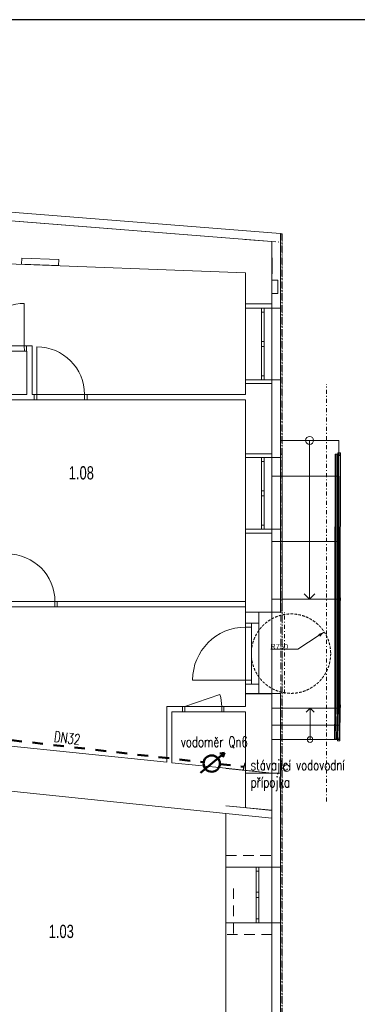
# Model space of a CAD drawing. Header units: millimetres. Extents: x 28262 to 240133, y -152087 to 56534.
# Tile 44 of 107: x 52919 to 59303, y 3562 to 22155. Entities that reach past the tile are written whole.
import ezdxf

# ---------------------------------------------------------------- set-up
doc = ezdxf.new("R2010")
doc.units = ezdxf.units.MM
doc.header["$MEASUREMENT"] = 0
for name, pattern in [('Čerchovaná M', [225, 125, -42.5, 15, -42.5]), ('Čerchovaná S', [175, 75, -42.5, 15, -42.5]), ('Čárkovaná', [325, 200, -125]), ('čárkovaná 3', [75, 50, -25]), ('Čárkovaná M', [400, 200, -200])]:
    doc.linetypes.add(name, pattern=pattern)
doc.layers.get('0').update_dxf_attribs({"lineweight": 9})
for name, color, linetype, lineweight in [('--písmo', 7, 'Continuous', 25), ('--V_ARM', 170, 'Continuous', 50), ('--V_STUD_N', 5, 'Čárkovaná M', 50), ('--VODA POPIS', 7, 'Continuous', 25), ('2D prvky - obecné', 7, 'Continuous', 9), ('Konstrukce - nosné', 7, 'Continuous', 9), ('Nové_0', 7, 'Continuous', 9), ('Nové_2D prvky - obecné', 7, 'Continuous', 9), ('Nové_3D prvky fasada stavajici', 7, 'Continuous', 13), ('Nové_Konstrukce - nenosné', 7, 'Continuous', 13), ('Nové_Konstrukce - nosné', 7, 'Continuous', 9), ('Nové_Kóty - obecné', 7, 'Continuous', 13), ('Nové_Otvory – Dveře', 7, 'Continuous', 9), ('Nové_Otvory – Okna', 7, 'Continuous', 9), ('Nové_Situace - terén', 7, 'Continuous', 9), ('Nové_Výplně – Řezové', 7, 'Continuous', 9), ('Otvory – Dveře', 7, 'Continuous', 9), ('Situace - terén', 7, 'Continuous', 9), ('TZB - elektroinstalace', 7, 'Continuous', 9), ('Značky - řezy', 7, 'Continuous', 9)]:
    doc.layers.add(name, color=color, linetype=linetype, lineweight=lineweight)
doc.styles.add('GENEROVANÝ_STYL_1', font='arial.ttf')
doc.styles.add('styl1', font='arial.ttf', dxfattribs={"width": 0.7, "height": 250})
doc.styles.add('styl6', font='romans.shx', dxfattribs={"width": 0.7, "height": 200})

msp = doc.modelspace()

# ---------------------------------------------------------------- hatches: boundary and pattern name
at = {"linetype": 'Continuous'}
msp.add_hatch(color=256, dxfattribs=at).paths.add_polyline_path([(58566, 10555), (58678, 10592), (58599, 10504)])
at = {"layer": 'Nové_Výplně – Řezové', "linetype": 'Continuous'}
msp.add_hatch(color=256, dxfattribs=at).paths.add_polyline_path([(57189, 9427), (57689, 9427), (57689, 9429), (57309, 9429), (57189, 9429)])

# ---------------------------------------------------------------- linework, layer by layer
at = {"layer": '--písmo'}
msp.add_line((75100, 22155), (33100, 22155), dxfattribs=at)
at = {"layer": '--V_ARM'}
for p, q in [((56335, 7934), (56791, 8313)), ((56791, 8313), (56701, 8297)), ((56791, 8313), (56758, 8228))]:
    msp.add_line(p, q, dxfattribs=at)
msp.add_circle((56550, 8108), 155, dxfattribs=at)
at = {"layer": '--V_STUD_N'}
for p, q in [((51571, 8686), (56397, 8133)), ((56705, 8098), (57159, 8046))]:
    msp.add_line(p, q, dxfattribs=at)
at = {"layer": '--VODA POPIS'}
msp.add_line((57176, 8120), (57147, 7995), dxfattribs=at)
at = {"linetype": 'čárkovaná 3'}
msp.add_line((57689, 347), (57689, 17967), dxfattribs=at)
at = {"linetype": 'Continuous'}
msp.add_line((58678, 10592), (58583, 10530), dxfattribs=at)
at = {"layer": '2D prvky - obecné', "linetype": 'Continuous'}
for p, q in [((57689, 17967), (57173, 18005)), ((56819, 8015), (57689, 7928)), ((57189, 7977), (57189, 7276)), ((56819, 7313), (57689, 7226)), ((56969, 7299), (57689, 7224)), ((56969, 7298), (56969, 7299)), ((56819, 7165), (57689, 7076))]:
    msp.add_line(p, q, dxfattribs=at)
at = {"layer": 'Konstrukce - nosné', "linetype": 'Continuous'}
for p, q in [((57689, 17967), (52151, 18407)), ((57690, 17358), (57689, 17967)), ((52150, 17568), (57189, 17377)), ((57189, 17377), (57189, 16787)), ((57689, 17236), (57689, 17358)), ((57689, 16787), (57689, 16986)), ((57539, 16787), (57189, 16787)), ((57589, 16787), (57539, 16787)), ((57689, 16787), (57589, 16787)), ((53048, 15897), (53047, 15997)), ((53053, 15997), (53047, 15997)), ((53153, 15997), (53053, 15997)), ((53153, 15077), (53153, 15997)), ((53048, 15897), (53053, 15897)), ((53053, 15897), (53053, 15077)), ((57539, 15287), (57189, 15287)), ((57189, 15287), (57189, 15077)), ((57589, 15287), (57539, 15287)), ((57689, 15287), (57589, 15287)), ((57689, 13957), (57689, 15287)), ((53053, 15077), (52152, 15077)), ((53195, 15077), (53153, 15077)), ((53195, 14977), (53195, 15077)), ((57189, 15077), (54195, 15077)), ((52153, 14977), (53195, 14977)), ((54195, 14977), (57189, 14977)), ((57189, 14977), (57189, 13957)), ((57539, 13957), (57189, 13957)), ((57589, 13957), (57539, 13957)), ((57689, 13957), (57589, 13957)), ((57539, 12457), (57189, 12457)), ((57189, 12457), (57189, 10969)), ((57589, 12457), (57539, 12457)), ((57689, 12457), (57589, 12457)), ((57689, 10969), (57689, 12457)), ((53627, 11067), (53627, 11167)), ((57189, 11167), (53627, 11167)), ((53627, 11067), (57189, 11067)), ((57309, 10969), (57189, 10969)), ((57309, 10969), (57689, 10969)), ((57374, 9427), (57189, 9427)), ((57189, 9427), (57189, 9187)), ((57489, 9427), (57374, 9427)), ((57689, 9427), (57489, 9427)), ((57689, 7930), (57689, 9427)), ((55699, 9187), (55699, 9087)), ((56000, 9187), (55699, 9187)), ((56000, 9087), (56000, 9187)), ((56780, 9087), (56780, 9187)), ((57189, 9187), (56780, 9187)), ((55699, 9087), (55699, 8136)), ((55799, 9087), (56000, 9087)), ((55799, 8125), (55799, 9087)), ((56780, 9087), (57189, 9087)), ((57189, 9087), (57189, 7930)), ((55699, 8136), (52161, 8501)), ((56819, 8020), (55799, 8125)), ((57689, 7930), (56819, 8020)), ((57689, 7930), (57189, 7930)), ((57689, 6152), (57689, 7930)), ((51559, 7708), (56819, 7165)), ((56819, 7165), (56819, 6152)), ((57389, 6152), (56819, 6152)), ((57439, 6152), (57389, 6152)), ((57689, 6152), (57439, 6152))]:
    msp.add_line(p, q, dxfattribs=at)
at = {"layer": 'Nové_0', "linetype": 'Continuous'}
for p, q in [((57851, 14211), (57849, 11211)), ((57851, 14211), (58951, 14211)), ((58401, 14211), (58399, 11211)), ((58951, 14211), (58949, 11211)), ((58882, 13949), (58880, 11211)), ((58922, 13949), (58882, 13949)), ((58897, 13949), (58895, 11211)), ((58927, 13949), (58897, 13949)), ((58920, 11211), (58922, 13949)), ((58925, 11211), (58927, 13949)), ((58987, 13974), (58937, 13974)), ((58937, 13974), (58937, 13924)), ((58942, 13949), (58940, 11211)), ((58982, 13949), (58942, 13949)), ((58980, 11211), (58982, 13949)), ((58987, 13924), (58987, 13974)), ((58937, 13924), (58987, 13924)), ((57849, 11211), (58949, 11211)), ((58299, 11311), (58399, 11211)), ((58399, 11211), (58499, 11311)), ((58880, 11211), (58880, 11211)), ((58880, 11211), (58880, 9203)), ((58880, 11211), (58900, 11211)), ((58900, 11211), (58880, 11211)), ((58880, 11211), (58880, 11211)), ((58925, 11211), (58895, 11211)), ((58895, 11211), (58895, 9193)), ((58895, 11211), (58925, 11211)), ((58920, 9203), (58920, 11211)), ((58920, 11211), (58920, 11211)), ((58920, 11211), (58920, 11211)), ((58925, 9193), (58925, 11211)), ((58985, 11236), (58935, 11236)), ((58935, 11236), (58935, 11186)), ((58935, 11186), (58985, 11186)), ((58940, 11211), (58940, 9193)), ((58980, 9193), (58980, 11211)), ((58985, 11186), (58985, 11236)), ((58409, 9154), (58334, 9079)), ((58409, 9154), (58409, 8561)), ((58409, 9154), (58484, 9079)), ((58879, 9144), (58870, 8569)), ((58880, 9194), (58879, 9174)), ((58879, 9174), (58879, 9154)), ((58879, 9154), (58879, 9144)), ((58880, 9203), (58880, 9194)), ((58895, 9193), (58885, 8562)), ((58910, 8568), (58919, 9143)), ((58915, 8561), (58925, 9193)), ((58919, 9173), (58920, 9193)), ((58919, 9153), (58919, 9173)), ((58919, 9143), (58919, 9153)), ((58920, 9193), (58920, 9203)), ((58920, 9193), (58920, 9193)), ((58940, 9193), (58930, 8561)), ((58935, 9218), (58934, 9168)), ((58934, 9168), (58984, 9168)), ((58985, 9218), (58935, 9218)), ((58970, 8560), (58980, 9193)), ((58984, 9168), (58985, 9218)), ((58870, 8569), (58910, 8568)), ((58885, 8562), (58915, 8561)), ((58926, 8586), (58925, 8536)), ((58975, 8585), (58926, 8586)), ((58930, 8561), (58970, 8560)), ((58975, 8535), (58975, 8585)), ((58925, 8536), (58975, 8535))]:
    msp.add_line(p, q, dxfattribs=at)
at = {"layer": 'Nové_0', "linetype": 'Čárkovaná'}
for p, q in [((56819, 4882), (56819, 6372)), ((56819, 6372), (57689, 6372)), ((57689, 6372), (57689, 4882)), ((56819, 5751), (56819, 4882)), ((56959, 5751), (56959, 4882)), ((57689, 4882), (56819, 4882))]:
    msp.add_line(p, q, dxfattribs=at)
at = {"layer": 'Nové_0', "linetype": 'čárkovaná 3'}
msp.add_circle((58049, 10184), 750, dxfattribs=at)
at = {"layer": 'Nové_0', "linetype": 'Continuous'}
msp.add_circle((58409, 8561), 53.5, dxfattribs=at)
for start, end in [(89.9646, 269.9646), (269.9646, 89.9646)]:
    msp.add_arc((58401, 14211), 75, start, end, dxfattribs=at)
at = {"layer": 'Nové_2D prvky - obecné', "linetype": 'Čerchovaná S'}
for p, q in [((57689, 17967), (57849, 17955)), ((57929, 9429), (57929, 10969))]:
    msp.add_line(p, q, dxfattribs=at)
at = {"layer": 'Nové_3D prvky fasada stavajici', "linetype": 'Continuous'}
for start, end in [(356.294, 176.294), (176.294, 356.294)]:
    msp.add_arc((57966, 8021), 62.5, start, end, dxfattribs=at)
at = {"layer": 'Nové_Konstrukce - nenosné', "linetype": 'Continuous'}
for p, q in [((58959, 13537), (57689, 13537)), ((57689, 13537), (57689, 8561)), ((58959, 8561), (58959, 13537)), ((58959, 12303), (57689, 12303)), ((57689, 12303), (57689, 8836)), ((58959, 8836), (58959, 12303)), ((58959, 11210), (57689, 11210)), ((57689, 11210), (57689, 9154)), ((58959, 9154), (58959, 11210)), ((57689, 9154), (58959, 9154)), ((57689, 8836), (58959, 8836)), ((57689, 8561), (58959, 8561))]:
    msp.add_line(p, q, dxfattribs=at)
at = {"layer": 'Nové_Konstrukce - nosné', "linetype": 'Continuous'}
for p, q in [((57689, 18128), (46863, 18984)), ((47023, 18811), (57689, 17968)), ((57850, 18115), (57689, 18128)), ((57849, 16706), (57850, 18115)), ((57689, 17968), (57689, 17236)), ((57689, 16986), (57689, 16706)), ((57189, 16787), (57189, 16706)), ((57689, 16706), (57689, 16787)), ((57689, 16706), (57189, 16706)), ((57699, 16706), (57689, 16706)), ((57699, 16706), (57849, 16706)), ((57189, 15356), (57189, 15287)), ((57189, 15356), (57689, 15356)), ((57689, 15287), (57689, 15356)), ((57699, 15356), (57689, 15356)), ((57689, 15356), (57689, 13886)), ((57699, 15356), (57849, 15356)), ((57849, 13886), (57849, 15356)), ((54195, 14977), (54195, 15077)), ((57189, 13957), (57189, 13886)), ((57689, 13886), (57689, 13957)), ((57689, 13886), (57189, 13886)), ((57699, 13886), (57689, 13886)), ((57699, 13886), (57849, 13886)), ((57189, 12536), (57189, 12457)), ((57189, 12536), (57689, 12536)), ((57689, 12457), (57689, 12536)), ((57699, 12536), (57689, 12536)), ((57689, 12536), (57689, 10969)), ((57699, 12536), (57849, 12536)), ((57849, 10969), (57849, 12536)), ((57439, 10967), (57189, 10967)), ((57189, 10967), (57189, 10760)), ((57439, 10760), (57439, 10967)), ((57649, 10969), (57849, 10969)), ((57649, 10969), (57689, 10969)), ((57189, 10760), (57304, 10760)), ((57304, 10760), (57439, 10760)), ((57189, 9610), (57304, 9610)), ((57189, 9610), (57189, 9427)), ((57304, 9610), (57439, 9610)), ((57439, 9427), (57439, 9610)), ((57189, 9429), (57189, 9427)), ((57189, 9429), (57309, 9429)), ((57189, 9427), (57439, 9427)), ((57309, 9429), (57689, 9429)), ((57649, 9429), (57849, 9429)), ((57649, 9429), (57689, 9429)), ((57689, 9427), (57689, 9429)), ((57689, 9429), (57689, 7930)), ((57849, 7930), (57849, 9429)), ((57689, 7930), (57689, 6152)), ((57849, 7930), (57689, 7930)), ((57849, 6152), (57849, 7930)), ((57699, 6152), (57689, 6152)), ((57699, 6152), (57849, 6152)), ((56819, 5102), (56819, 4147)), ((56819, 5102), (57689, 5102)), ((57689, 4147), (57689, 5102)), ((57699, 5102), (57689, 5102)), ((57689, 5102), (57689, 3223)), ((57699, 5102), (57849, 5102)), ((57849, 3223), (57849, 5102)), ((56819, 4147), (56819, 3223)), ((57689, 3223), (57689, 4147))]:
    msp.add_line(p, q, dxfattribs=at)
at = {"layer": 'Nové_Konstrukce - nosné', "linetype": 'Čerchovaná M'}
for p, q in [((57880, 18114), (57854, 18114)), ((57854, 18114), (57854, 191)), ((57880, 18114), (57880, 191)), ((57880, 18114), (57880, 191)), ((57880, 191), (57880, 18114)), ((57880, 18114), (57880, 18114)), ((57880, 18114), (57880, 18114))]:
    msp.add_line(p, q, dxfattribs=at)
at = {"layer": 'Nové_Kóty - obecné', "linetype": 'Continuous'}
for p, q in [((58175, 10266), (58583, 10530)), ((57670, 10266), (58175, 10266))]:
    msp.add_line(p, q, dxfattribs=at)
at = {"layer": 'Nové_Otvory – Dveře', "linetype": 'Continuous'}
for p, q in [((53245, 15077), (53245, 15977)), ((54195, 15077), (53195, 15077)), ((53195, 15077), (53245, 15077)), ((53195, 14977), (53195, 15077)), ((53195, 14977), (53195, 15077)), ((53195, 14977), (53195, 15077)), ((53245, 15077), (53245, 14977)), ((54145, 14977), (54145, 15077)), ((54145, 15077), (54195, 15077)), ((54195, 15077), (54195, 14977)), ((54195, 14977), (54195, 15077)), ((54195, 14977), (54195, 15077)), ((54195, 14977), (53195, 14977)), ((53245, 14977), (53195, 14977)), ((54195, 14977), (54145, 14977)), ((57309, 10969), (57189, 10969)), ((57309, 10969), (57689, 10969)), ((57649, 10969), (57689, 10969)), ((57649, 10969), (57849, 10969)), ((57189, 10760), (57189, 9610)), ((57189, 10685), (57189, 10760)), ((57189, 10760), (57304, 10760)), ((57189, 10760), (57304, 10760)), ((57189, 10760), (57304, 10760)), ((57189, 10685), (57189, 9685)), ((57304, 10685), (57189, 10685)), ((57304, 10760), (57304, 10685)), ((57304, 10760), (57439, 10760)), ((57304, 9685), (57304, 10685)), ((57439, 10760), (57439, 9610)), ((57189, 9685), (56189, 9685)), ((57189, 9610), (57189, 9685)), ((57189, 9685), (57304, 9685)), ((57304, 9685), (57304, 9610)), ((57304, 9610), (57189, 9610)), ((57189, 9610), (57304, 9610)), ((57189, 9610), (57304, 9610)), ((57304, 9610), (57439, 9610)), ((57309, 9429), (57189, 9429)), ((57309, 9429), (57689, 9429)), ((57649, 9429), (57689, 9429)), ((57649, 9429), (57849, 9429))]:
    msp.add_line(p, q, dxfattribs=at)
for centre, radius, start, end in [((53245, 15077), 900, 0, 90), ((57189, 9685), 1000, 90, 180)]:
    msp.add_arc(centre, radius, start, end, dxfattribs=at)
at = {"layer": 'Nové_Otvory – Okna', "linetype": 'Continuous'}
for p, q in [((57189, 15356), (57189, 16706)), ((57489, 16706), (57189, 16706)), ((57489, 16631), (57489, 16706)), ((57539, 16706), (57489, 16706)), ((57539, 16706), (57489, 16706)), ((57539, 16631), (57489, 16631)), ((57489, 16081), (57489, 16631)), ((57539, 16706), (57539, 16631)), ((57689, 16706), (57539, 16706)), ((57539, 16631), (57539, 16081)), ((57689, 15356), (57689, 16706)), ((57699, 16706), (57689, 16706)), ((57689, 15356), (57689, 16706)), ((57699, 16706), (57849, 16706)), ((57849, 15356), (57849, 16706)), ((57489, 16031), (57489, 16081)), ((57489, 16081), (57539, 16081)), ((57489, 15981), (57489, 16031)), ((57539, 16081), (57539, 16031)), ((57539, 16031), (57539, 15981)), ((57539, 15981), (57489, 15981)), ((57489, 15431), (57489, 15981)), ((57539, 15981), (57539, 15431)), ((57489, 15356), (57189, 15356)), ((57489, 15356), (57489, 15431)), ((57489, 15431), (57539, 15431)), ((57539, 15356), (57489, 15356)), ((57539, 15356), (57489, 15356)), ((57539, 15431), (57539, 15356)), ((57689, 15356), (57539, 15356)), ((57699, 15356), (57689, 15356)), ((57699, 15356), (57849, 15356)), ((57189, 12536), (57189, 13886)), ((57489, 13886), (57189, 13886)), ((57489, 13811), (57489, 13886)), ((57539, 13886), (57489, 13886)), ((57539, 13886), (57489, 13886)), ((57539, 13811), (57489, 13811)), ((57489, 13261), (57489, 13811)), ((57539, 13886), (57539, 13811)), ((57689, 13886), (57539, 13886)), ((57539, 13811), (57539, 13261)), ((57689, 12536), (57689, 13886)), ((57699, 13886), (57689, 13886)), ((57689, 12536), (57689, 13886)), ((57699, 13886), (57849, 13886)), ((57849, 12536), (57849, 13886)), ((57489, 13211), (57489, 13261)), ((57489, 13261), (57539, 13261)), ((57489, 13161), (57489, 13211)), ((57539, 13261), (57539, 13211)), ((57539, 13211), (57539, 13161)), ((57539, 13161), (57489, 13161)), ((57489, 12611), (57489, 13161)), ((57539, 13161), (57539, 12611)), ((57489, 12536), (57189, 12536)), ((57489, 12536), (57489, 12611)), ((57489, 12611), (57539, 12611)), ((57539, 12536), (57489, 12536)), ((57539, 12536), (57489, 12536)), ((57539, 12611), (57539, 12536)), ((57689, 12536), (57539, 12536)), ((57699, 12536), (57689, 12536)), ((57699, 12536), (57849, 12536)), ((56819, 6152), (56819, 5102)), ((57389, 6152), (56819, 6152)), ((57389, 6152), (57389, 6077)), ((57439, 6152), (57389, 6152)), ((57439, 6152), (57389, 6152)), ((57439, 6077), (57439, 6152)), ((57689, 6152), (57439, 6152)), ((57689, 6152), (57689, 5102)), ((57699, 6152), (57689, 6152)), ((57689, 6152), (57689, 5102)), ((57699, 6152), (57849, 6152)), ((57849, 6152), (57849, 5102)), ((57389, 6077), (57439, 6077)), ((57389, 6077), (57389, 5677)), ((57439, 5677), (57439, 6077)), ((57439, 5677), (57389, 5677)), ((57389, 5677), (57389, 5627)), ((57389, 5627), (57389, 5577)), ((57439, 5627), (57439, 5677)), ((57439, 5577), (57439, 5627)), ((57389, 5577), (57439, 5577)), ((57389, 5577), (57389, 5177)), ((57439, 5177), (57439, 5577)), ((57389, 5102), (56819, 5102)), ((57439, 5177), (57389, 5177)), ((57389, 5177), (57389, 5102)), ((57439, 5102), (57389, 5102)), ((57439, 5102), (57389, 5102)), ((57439, 5102), (57439, 5177)), ((57689, 5102), (57439, 5102)), ((57699, 5102), (57689, 5102)), ((57699, 5102), (57849, 5102))]:
    msp.add_line(p, q, dxfattribs=at)
at = {"layer": 'Nové_Situace - terén', "linetype": 'Continuous'}
for p, q in [((57851, 13949), (57879, 13949)), ((57851, 10994), (57851, 13949)), ((57879, 13949), (57879, 10994)), ((57879, 10994), (57851, 10994))]:
    msp.add_line(p, q, dxfattribs=at)
at = {"layer": 'Otvory – Dveře', "linetype": 'Continuous'}
for p, q in [((53007, 15997), (53006, 16797)), ((52167, 15995), (53047, 15997)), ((53047, 15997), (53007, 15997)), ((53007, 15997), (53008, 15897)), ((53048, 15897), (53047, 15997)), ((53048, 15897), (53047, 15997)), ((53048, 15897), (53047, 15997)), ((52168, 15895), (53048, 15897)), ((53008, 15897), (53048, 15897)), ((53627, 11167), (52647, 11167)), ((53587, 11067), (53587, 11167)), ((53587, 11167), (53627, 11167)), ((53627, 11167), (53627, 11067)), ((53627, 11067), (53627, 11167)), ((53627, 11067), (53627, 11167)), ((53627, 11067), (52647, 11067)), ((53627, 11067), (53587, 11067)), ((56040, 9187), (56703, 9410)), ((56780, 9187), (56000, 9187)), ((56000, 9187), (56040, 9187)), ((56000, 9087), (56000, 9187)), ((56000, 9087), (56000, 9187)), ((56000, 9087), (56000, 9187)), ((56040, 9187), (56040, 9087)), ((56740, 9087), (56740, 9187)), ((56740, 9187), (56780, 9187)), ((56780, 9187), (56780, 9087)), ((56780, 9087), (56780, 9187)), ((56780, 9087), (56780, 9187)), ((56780, 9087), (56000, 9087)), ((56040, 9087), (56000, 9087)), ((56780, 9087), (56740, 9087))]:
    msp.add_line(p, q, dxfattribs=at)
msp.add_ellipse((53007, 15997), major_axis=(566, 566), ratio=1, start_param=0.787305, end_param=2.358102, dxfattribs=at)
at = {"layer": 'Otvory – Dveře', "linetype": 'Continuous', "extrusion": (0, 0, -1)}
for centre, major_axis, start_param in [((52687, 11167), (636, 636), -0.785398), ((56040, 9187), (495, 495), 0.460834)]:
    msp.add_ellipse(centre, major_axis=major_axis, ratio=1, start_param=start_param, end_param=0.785398, dxfattribs=at)
at = {"layer": 'Situace - terén', "linetype": 'Continuous'}
for p, q in [((52961, 17650), (52956, 17537)), ((52956, 17537), (53655, 17511)), ((53659, 17624), (52961, 17650)), ((53655, 17511), (53659, 17624))]:
    msp.add_line(p, q, dxfattribs=at)
at = {"layer": 'TZB - elektroinstalace', "linetype": 'Continuous'}
for p, q in [((57799, 17236), (57689, 17236)), ((57689, 17236), (57689, 16986)), ((57799, 16986), (57799, 17236)), ((57689, 16986), (57799, 16986))]:
    msp.add_line(p, q, dxfattribs=at)
at = {"layer": 'Značky - řezy', "linetype": 'Čerchovaná S'}
msp.add_line((58721, 7393), (58721, 15270), dxfattribs=at)

# ---------------------------------------------------------------- texts
at = {"layer": '--písmo', "style": 'styl1', "width": 0.7}
for s, p in [('1.08', (53847, 13473)), ('1.03', (53468, 4814))]:
    msp.add_text(s, height=250, dxfattribs=at).set_placement(p)
at = {"layer": '--VODA POPIS', "style": 'styl6', "width": 0.7}
msp.add_text('DN32', height=200, rotation=352.5402, dxfattribs=at).set_placement((53558, 8523))
for s, p in [('vodoměr Qn6', (55966, 8418)), ('stávající vodovodní', (57286, 7981)), ('přípojka', (57286, 7657))]:
    msp.add_text(s, height=200, dxfattribs=at).set_placement(p)
at = {"layer": 'Nové_Kóty - obecné', "style": 'GENEROVANÝ_STYL_1'}
msp.add_text('R750', height=100, dxfattribs=at).set_placement((57659, 10268))

doc.saveas('drawing.dxf')
